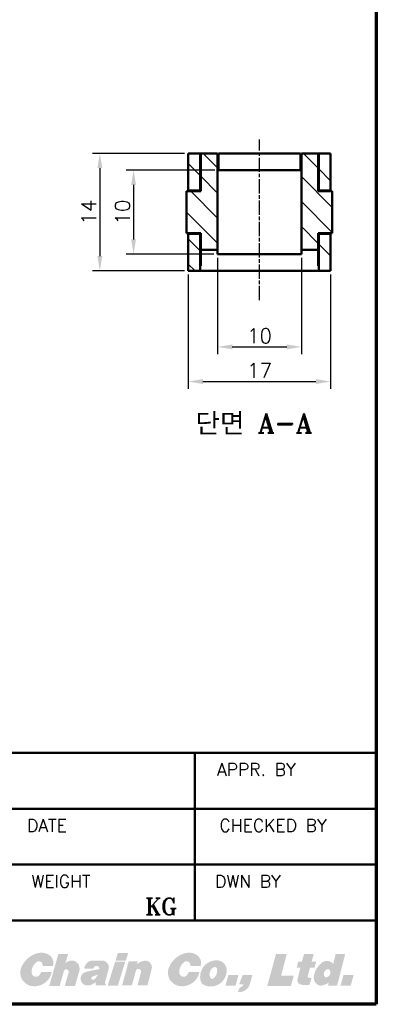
# Model space of a CAD drawing. Header units: millimetres. Extents: x 10 to 277, y 10 to 201.
# Tile 4 of 7: x 234 to 277, y 10 to 127. Entities that reach past the tile are written whole.
import ezdxf

# ---------------------------------------------------------------- set-up
doc = ezdxf.new("R2010")
doc.units = ezdxf.units.MM
doc.header["$LTSCALE"] = 0.3
doc.linetypes.add('CHAIN', pattern=[0.35429999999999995, 0.2362, -0.0295, 0.0591, -0.0295])
doc.layers.add('DIM', color=3, linetype='Continuous')
for name, color, linetype, lineweight in [('경계(ISO)', 7, 'Continuous', 70), ('기호(ISO)', 7, 'Continuous', 25), ('외형선(ISO)', 7, 'Continuous', 50), ('제목(ISO)', 7, 'Continuous', 50), ('중심선(ISO)', 1, 'CHAIN', 25), ('해치 (ISO)', 3, 'Continuous', 18)]:
    doc.layers.add(name, color=color, linetype=linetype, lineweight=lineweight)
doc.styles.get("Standard").update_dxf_attribs({"font": 'romans.shx'})
doc.styles.add('주 문자 (ISO)', font='tahoma.ttf')
doc.styles.add('한신 주석 텍스트', font='RomanT.shx')
doc.dimstyles.new('ISO-25', dxfattribs={"dimscale": 0.7, "dimtxt": 2.5, "dimasz": 2.5, "dimexe": 1.25, "dimexo": 0.625, "dimtad": 1, "dimtxsty": 'Standard', "dimcen": 2.5, "dimclrt": 7, "dimadec": 0, "dimazin": 0, "dimtfac": 1, "dimtmove": 0, "dimatfit": 3, "dimfxl": 1, "dimarcsym": 0})

# ---------------------------------------------------------------- blocks, each defined once
blk = doc.blocks.new('*D358')
at = {"layer": 'Defpoints', "color": 0, "transparency": 16777216}
for p in [(254.2130664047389, 111.5036485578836), (243.6524967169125, 97.50364855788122), (254.2130664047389, 97.50364855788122)]:
    blk.add_point(p, dxfattribs=at)
at = {"layer": 'DIM', "color": 0, "lineweight": -2, "transparency": 16777216}
for p, q in [((253.7755664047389, 111.5036485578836), (242.7774967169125, 111.5036485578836)), ((243.6524967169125, 109.7536485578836), (243.6524967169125, 99.25364855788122)), ((253.7755664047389, 97.50364855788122), (242.7774967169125, 97.50364855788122))]:
    blk.add_line(p, q, dxfattribs=at)
at = {"layer": 'DIM', "color": 0, "transparency": 16777216}
for points in [[(243.3608300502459, 109.7536485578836), (243.9441633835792, 109.7536485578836), (243.6524967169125, 111.5036485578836)], [(243.3608300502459, 99.25364855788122), (243.9441633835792, 99.25364855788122), (243.6524967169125, 97.50364855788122)]]:
    blk.add_solid(points, dxfattribs=at)
at = {"layer": 'DIM', "color": 7, "transparency": 16777216, "insert": (242.3399967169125, 104.5036485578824), "char_height": 1.75, "attachment_point": 5, "rotation": 90}
blk.add_mtext('14', dxfattribs=at)
blk = doc.blocks.new('*D359')
at = {"layer": 'Defpoints', "color": 0, "transparency": 16777216}
for p in [(257.8130664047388, 109.5036460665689), (247.6802452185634, 99.50364649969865), (257.7130664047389, 99.50364649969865)]:
    blk.add_point(p, dxfattribs=at)
at = {"layer": 'DIM', "color": 0, "lineweight": -2, "transparency": 16777216}
for p, q in [((257.3755664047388, 109.5036460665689), (246.8052452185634, 109.5036460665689)), ((247.6802452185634, 107.7536460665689), (247.6802452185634, 101.2536464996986)), ((257.2755664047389, 99.50364649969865), (246.8052452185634, 99.50364649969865))]:
    blk.add_line(p, q, dxfattribs=at)
at = {"layer": 'DIM', "color": 0, "transparency": 16777216}
for points in [[(247.3885785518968, 107.7536460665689), (247.9719118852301, 107.7536460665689), (247.6802452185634, 109.5036460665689)], [(247.3885785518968, 101.2536464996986), (247.9719118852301, 101.2536464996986), (247.6802452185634, 99.50364649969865)]]:
    blk.add_solid(points, dxfattribs=at)
at = {"layer": 'DIM', "color": 7, "transparency": 16777216, "insert": (246.3677452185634, 104.5036462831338), "char_height": 1.75, "attachment_point": 5, "rotation": 90}
blk.add_mtext('10', dxfattribs=at)
blk = doc.blocks.new('*D360')
at = {"layer": 'Defpoints', "color": 0, "transparency": 16777216}
for p in [(254.2130664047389, 97.50364855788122), (271.2130664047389, 97.50364855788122), (271.2130664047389, 84.29303490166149)]:
    blk.add_point(p, dxfattribs=at)
at = {"layer": 'DIM', "color": 0, "lineweight": -2, "transparency": 16777216}
for p, q in [((254.2130664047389, 97.06614855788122), (254.2130664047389, 83.41803490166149)), ((271.2130664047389, 97.06614855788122), (271.2130664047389, 83.41803490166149)), ((255.9630664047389, 84.29303490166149), (269.4630664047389, 84.29303490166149))]:
    blk.add_line(p, q, dxfattribs=at)
at = {"layer": 'DIM', "color": 0, "transparency": 16777216}
for points in [[(255.9630664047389, 84.58470156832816), (255.9630664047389, 84.00136823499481), (254.2130664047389, 84.29303490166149)], [(269.4630664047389, 84.58470156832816), (269.4630664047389, 84.00136823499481), (271.2130664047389, 84.29303490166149)]]:
    blk.add_solid(points, dxfattribs=at)
at = {"layer": 'DIM', "color": 7, "transparency": 16777216, "insert": (262.7130664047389, 85.60553490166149), "char_height": 1.75, "attachment_point": 5}
blk.add_mtext('17', dxfattribs=at)
blk = doc.blocks.new('*D361')
at = {"layer": 'Defpoints', "color": 0, "transparency": 16777216}
for p in [(257.7130664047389, 99.50364649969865), (267.7130664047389, 99.50364649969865), (267.7130664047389, 88.42833263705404)]:
    blk.add_point(p, dxfattribs=at)
at = {"layer": 'DIM', "color": 0, "lineweight": -2, "transparency": 16777216}
for p, q in [((257.7130664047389, 99.06614649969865), (257.7130664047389, 87.55333263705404)), ((267.7130664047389, 99.06614649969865), (267.7130664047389, 87.55333263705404)), ((259.4630664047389, 88.42833263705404), (265.9630664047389, 88.42833263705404))]:
    blk.add_line(p, q, dxfattribs=at)
at = {"layer": 'DIM', "color": 0, "transparency": 16777216}
for points in [[(259.4630664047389, 88.71999930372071), (259.4630664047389, 88.13666597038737), (257.7130664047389, 88.42833263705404)], [(265.9630664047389, 88.71999930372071), (265.9630664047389, 88.13666597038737), (267.7130664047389, 88.42833263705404)]]:
    blk.add_solid(points, dxfattribs=at)
at = {"layer": 'DIM', "color": 7, "transparency": 16777216, "insert": (262.7130664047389, 89.74083263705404), "char_height": 1.75, "attachment_point": 5}
blk.add_mtext('10', dxfattribs=at)

msp = doc.modelspace()

# ---------------------------------------------------------------- hatches: boundary and pattern name
at = {"layer": '해치 (ISO)'}
h = msp.add_hatch(dxfattribs=at)
h.set_pattern_fill('ANSI31', color=256, scale=16.93333333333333, angle=90, style=0)
h.set_pattern_definition([(135, (4.488573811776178, 3.789718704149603), (-1.496709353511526, -1.496709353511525), [])])
h.paths.add_polyline_path([(254.2130664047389, 101.9044411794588), (254.2130664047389, 97.5036485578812), (255.6130664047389, 97.5036485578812), (255.6130664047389, 101.9044411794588)])
h.paths.add_polyline_path([(254.2130664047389, 111.5036485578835), (254.2130664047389, 107.1028558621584), (255.6130664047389, 107.1028558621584), (255.6130664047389, 111.5036485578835)])
h.paths.add_polyline_path([(269.7130664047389, 102.0044728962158), (271.4130664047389, 102.0044728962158), (271.4130664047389, 107.0028241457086), (269.7130664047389, 107.0028241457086), (269.7130664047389, 111.5033541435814), (267.7130664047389, 111.5033541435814), (267.7130664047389, 100.0041064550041), (269.7130664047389, 100.0041064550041)])
h.paths.add_polyline_path([(254.0130664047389, 102.0044728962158), (255.7130664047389, 102.0044728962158), (255.7130664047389, 100.0041064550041), (257.7130664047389, 100.0041064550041), (257.7130664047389, 111.5033541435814), (255.7130664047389, 111.5033541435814), (255.7130664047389, 107.0028241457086), (254.0130664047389, 107.0028241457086)])
h.paths.add_polyline_path([(271.2130664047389, 97.5036485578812), (271.2130664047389, 101.9044411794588), (269.8130664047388, 101.9044411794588), (269.8130664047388, 97.5036485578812)])
h.paths.add_polyline_path([(271.2130664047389, 107.1028558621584), (271.2130664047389, 111.5036485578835), (269.8130664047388, 111.5036485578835), (269.8130664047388, 107.1028558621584)])
h = msp.add_hatch(color=7, dxfattribs=at)
edge = h.paths.add_edge_path()
edge.add_line((236.8441892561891, 14.5607134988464), (238.0365510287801, 14.56071349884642))
edge.add_arc((236.9860171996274, 14.94618051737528), 1.119020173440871, 339.8506555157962, 415.660920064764)
edge.add_arc((236.6735099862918, 14.4887326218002), 1.673023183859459, 55.66092006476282, 102.5505225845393)
edge.add_arc((236.9334071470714, 13.3212849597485), 2.869050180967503, 102.5505225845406, 158.27268457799)
edge.add_arc((235.778404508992, 13.78155429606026), 1.625716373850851, 158.2726845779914, 262.4542726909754)
edge.add_arc((235.8427343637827, 14.26719271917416), 2.115596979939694, 262.4542726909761, 348.8612562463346)
edge.add_line((237.9184782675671, 13.85849010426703), (236.6574939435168, 13.85849010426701))
edge.add_arc((234.9420794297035, 14.6318174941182), 1.881670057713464, 322.4703846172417, 335.73363402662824, ccw=False)
edge.add_arc((236.0264356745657, 13.79887083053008), 0.5143264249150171, 185.5092623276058, 322.4703846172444, ccw=False)
edge.add_arc((236.9251317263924, 13.8855520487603), 1.417193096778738, 120.84471607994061, 185.5092623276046, ccw=False)
edge.add_arc((236.373124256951, 14.80991220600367), 0.340552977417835, 70.46878331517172, 120.8447160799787, ccw=False)
edge.add_arc((236.30591800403, 14.6204557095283), 0.5415764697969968, -6.333282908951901, 70.4687833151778, ccw=False)
h = msp.add_hatch(color=7, dxfattribs=at)
edge = h.paths.add_edge_path()
edge.add_line((237.6172445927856, 12.2010090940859), (238.8572715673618, 12.2010090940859))
edge.add_line((238.8572715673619, 12.2010090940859), (239.3574580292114, 13.95971108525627))
edge.add_arc((239.6402226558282, 13.87929095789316), 0.2939782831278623, -15.87610207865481, 164.1238979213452, ccw=False)
edge.add_line((239.9229872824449, 13.79887083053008), (239.4685448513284, 12.2010090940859))
edge.add_line((239.4685448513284, 12.2010090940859), (240.6911377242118, 12.2010090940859))
edge.add_line((240.6911377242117, 12.2010090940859), (241.1469097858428, 13.80354593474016))
edge.add_arc((240.1251805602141, 14.24219127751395), 1.11190842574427, 336.7653479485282, 365.3220899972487)
edge.add_arc((240.267677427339, 14.2554657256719), 0.9687945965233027, 5.322089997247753, 138.548224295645)
edge.add_line((239.5415531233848, 14.89679751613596), (239.8509571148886, 15.98469064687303))
edge.add_line((239.8509571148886, 15.98469064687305), (238.6933486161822, 15.98469064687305))
edge.add_line((238.6933486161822, 15.98469064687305), (237.6172445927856, 12.2010090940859))
for points in [[(245.5230529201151, 15.21416096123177), (246.7584768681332, 15.21416096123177), (247.0357691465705, 16.11469394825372), (245.8003451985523, 16.11469394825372)], [(263.6461319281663, 12.2010090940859), (266.4692587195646, 12.2010090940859), (266.7969481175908, 13.40171001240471), (265.298971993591, 13.40171001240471), (265.9591705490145, 15.98469064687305), (264.6787557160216, 15.98469064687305)], [(245.8087399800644, 12.2413364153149), (244.5984429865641, 12.2413364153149), (245.4800173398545, 15.10433278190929), (246.6903143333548, 15.10433278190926)], [(258.6559566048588, 12.2413364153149), (259.8662075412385, 12.24133641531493), (260.2067848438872, 13.48926046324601), (258.9965339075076, 13.48926046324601)], [(273.6112500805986, 12.24133641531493), (272.4009991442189, 12.2413364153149), (272.7415764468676, 13.48926046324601), (273.9518273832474, 13.48926046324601)]]:
    msp.add_hatch(color=7, dxfattribs=at).paths.add_polyline_path(points)
h = msp.add_hatch(color=7, dxfattribs=at)
edge = h.paths.add_edge_path()
edge.add_line((254.2874907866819, 13.85849010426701), (255.5484751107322, 13.85849010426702))
edge.add_arc((253.4727312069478, 14.26719271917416), 2.115596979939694, 262.45427269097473, 348.8612562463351, ccw=False)
edge.add_arc((253.4084013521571, 13.78155429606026), 1.625716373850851, 158.2726845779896, 262.4542726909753, ccw=False)
edge.add_arc((254.5634039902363, 13.3212849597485), 2.869050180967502, 102.55052258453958, 158.2726845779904, ccw=False)
edge.add_arc((254.3035068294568, 14.4887326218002), 1.673023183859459, 55.66092006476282, 102.55052258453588, ccw=False)
edge.add_arc((254.6160140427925, 14.94618051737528), 1.119020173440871, -20.149344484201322, 55.660920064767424, ccw=False)
edge.add_line((255.6665478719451, 14.5607134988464), (254.474186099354, 14.56071349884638))
edge.add_arc((253.9359148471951, 14.6204557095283), 0.5415764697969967, 353.6667170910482, 430.4687833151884)
edge.add_arc((254.003121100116, 14.80991220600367), 0.340552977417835, 70.46878331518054, 120.8447160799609)
edge.add_arc((254.5551285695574, 13.8855520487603), 1.417193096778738, 120.8447160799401, 185.5092623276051)
edge.add_arc((253.6564325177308, 13.79887083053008), 0.514326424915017, 185.5092623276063, 322.4703846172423)
edge.add_arc((252.5720762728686, 14.6318174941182), 1.881670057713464, 322.4703846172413, 335.7336340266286)
h = msp.add_hatch(color=7, dxfattribs=at)
edge = h.paths.add_edge_path()
edge.add_line((267.3424591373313, 15.10229737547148), (267.1587064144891, 14.38337770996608))
edge.add_line((267.158706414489, 14.3833777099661), (267.611177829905, 14.3833777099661))
edge.add_line((267.6111778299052, 14.3833777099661), (267.2505827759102, 12.97257480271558))
edge.add_arc((267.7191886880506, 12.8528011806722), 0.4836705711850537, 165.662409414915, 251.3911960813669)
edge.add_arc((268.2090343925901, 14.30760872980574), 2.018732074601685, 251.3911960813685, 270)
edge.add_line((268.2090343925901, 12.28887665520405), (268.6769723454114, 12.28887665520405))
edge.add_line((268.6769723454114, 12.28887665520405), (268.9194354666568, 13.13523324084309))
edge.add_line((268.9194354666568, 13.13523324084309), (268.579595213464, 13.18498898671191))
edge.add_arc((268.5993886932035, 13.3201818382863), 0.136634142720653, 164.7348656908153, 261.6705490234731, ccw=False)
edge.add_line((268.467575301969, 13.35615570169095), (268.7479196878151, 14.38337770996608))
edge.add_line((268.7479196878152, 14.3833777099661), (269.2991897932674, 14.3833777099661))
edge.add_line((269.2991897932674, 14.3833777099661), (269.4829425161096, 15.1022973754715))
edge.add_line((269.4829425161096, 15.10229737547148), (268.9456068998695, 15.10229737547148))
edge.add_line((268.9456068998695, 15.10229737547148), (269.186425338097, 15.98469064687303))
edge.add_line((269.186425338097, 15.98469064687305), (268.0280533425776, 15.98469064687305))
edge.add_line((268.0280533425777, 15.98469064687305), (267.7872349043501, 15.10229737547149))
edge.add_line((267.78723490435, 15.10229737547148), (267.3424591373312, 15.10229737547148))
h = msp.add_hatch(color=7, dxfattribs=at)
edge = h.paths.add_edge_path(flags=0)
edge.add_arc((270.8867065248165, 13.94386601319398), 0.2527126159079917, 27.34228327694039, 108.5514228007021)
edge.add_arc((270.9988412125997, 13.60972767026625), 0.6051649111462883, 108.5514228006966, 206.0994410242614)
edge.add_arc((270.6591426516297, 13.4433151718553), 0.2268948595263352, 206.0994410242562, 280.5532295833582)
edge.add_arc((270.5940790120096, 13.79255610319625), 0.5821447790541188, 280.5532295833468, 387.3422832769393)
edge = h.paths.add_edge_path()
edge.add_line((270.906640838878, 12.2413364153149), (271.9864352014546, 12.24133641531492))
edge.add_line((271.9864352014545, 12.24133641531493), (272.9505373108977, 16.00620434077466))
edge.add_line((272.9505373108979, 16.00620434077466), (271.8032558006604, 16.00620434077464))
edge.add_line((271.8032558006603, 16.00620434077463), (271.5183551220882, 14.80991220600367))
edge.add_arc((270.7696294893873, 14.25145194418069), 0.9340599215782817, 36.7185598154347, 127.3581428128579)
edge.add_arc((271.823499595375, 12.87095808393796), 2.670840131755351, 127.3581428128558, 167.6690583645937)
edge.add_arc((270.2592604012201, 13.21290238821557), 1.069662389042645, 167.6690583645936, 229.9230846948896)
edge.add_arc((270.0207921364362, 12.92948053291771), 0.6992638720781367, 229.9230846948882, 280.231560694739)
edge.add_arc((269.7888469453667, 14.21451589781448), 2.005064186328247, 280.2315606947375, 306.9859048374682)
edge.add_line((270.9951307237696, 12.6129036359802), (270.906640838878, 12.24133641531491))
h = msp.add_hatch(color=7, dxfattribs=at)
edge = h.paths.add_edge_path(flags=0)
edge.add_arc((242.2089517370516, 13.97900571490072), 1.271721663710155, 306.1770774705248, 339.9442206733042)
edge.add_line((243.4035551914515, 13.5428880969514), (242.7678011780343, 13.31253531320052))
edge.add_arc((242.8379958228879, 13.1188040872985), 0.2060560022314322, 109.9169737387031, 306.1770774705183)
edge = h.paths.add_edge_path()
edge.add_arc((243.9164603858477, 14.41172104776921), 0.8100639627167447, 345.0000000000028, 450)
edge.add_line((243.9164603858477, 15.22178501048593), (242.8431481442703, 15.22178501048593))
edge.add_arc((242.8431481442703, 14.17061865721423), 1.051166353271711, 90, 175.5251169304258)
edge.add_line((241.7951861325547, 14.25263282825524), (242.8823113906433, 14.25263282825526))
edge.add_arc((243.2473726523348, 14.21184747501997), 0.3673325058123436, 22.510015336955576, 173.6252393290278, ccw=False)
edge.add_arc((243.4642829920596, 14.30173910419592), 0.1325334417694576, -81.62602272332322, 22.51001533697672, ccw=False)
edge.add_arc((245.3004492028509, 1.828046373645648), 12.47557968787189, 98.3739772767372, 105.54587444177)
edge.add_arc((242.1776163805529, 13.05370795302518), 0.8236458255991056, 105.5458744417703, 281.2817095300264)
edge.add_arc((242.0038015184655, 13.92501383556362), 1.712119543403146, 281.2817095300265, 311.9634611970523)
edge.add_line((243.1486214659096, 12.65193072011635), (243.1486214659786, 12.26331657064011))
edge.add_line((243.1486214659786, 12.2633165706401), (244.3313515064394, 12.2633165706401))
edge.add_line((244.3313515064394, 12.2633165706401), (244.3737747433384, 12.42164224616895))
edge.add_arc((244.4117533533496, 12.56338034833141), 0.1467380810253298, 165.0000000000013, 254.9999999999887, ccw=False)
edge.add_line((244.2700152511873, 12.60135895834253), (244.698922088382, 14.20206106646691))
h = msp.add_hatch(color=7, dxfattribs=at)
edge = h.paths.add_edge_path()
edge.add_line((247.0948038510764, 15.11891811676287), (248.1671623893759, 15.11891811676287))
edge.add_line((248.1671623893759, 15.11891811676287), (248.0991960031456, 14.80174166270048))
edge.add_arc((249.3634354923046, 13.19083794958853), 2.04775786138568, 102.67578741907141, 128.124872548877, ccw=False)
edge.add_arc((249.0861443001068, 14.42370503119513), 0.7840919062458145, -14.33759058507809, 102.67578741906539, ccw=False)
edge.add_line((249.845814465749, 14.22953665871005), (249.3453571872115, 12.27153258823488))
edge.add_line((249.3453571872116, 12.27153258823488), (248.1470640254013, 12.27153258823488))
edge.add_line((248.1470640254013, 12.27153258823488), (248.5880729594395, 13.88745252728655))
edge.add_arc((248.2643891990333, 13.91239281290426), 0.3246431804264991, 355.5939858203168, 524.7348656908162)
edge.add_line((247.9512001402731, 13.99786683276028), (247.4800574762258, 12.27153258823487))
edge.add_line((247.4800574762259, 12.27153258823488), (246.3177093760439, 12.27153258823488))
edge.add_line((246.3177093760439, 12.27153258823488), (247.0948038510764, 15.11891811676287))
h = msp.add_hatch(color=7, dxfattribs=at)
edge = h.paths.add_edge_path(flags=0)
edge.add_arc((257.0698853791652, 13.27044265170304), 0.2425518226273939, 206.8671796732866, 308.4014125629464)
edge.add_arc((256.4895581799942, 14.00259627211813), 1.176804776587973, 308.4014125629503, 371.1188355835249)
edge.add_arc((257.3772664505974, 14.17706079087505), 0.2721148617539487, 11.11883558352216, 118.2068095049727)
edge.add_arc((257.6939574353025, 13.58660311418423), 0.9421398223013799, 118.2068095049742, 206.8671796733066)
edge = h.paths.add_edge_path()
edge.add_arc((256.397317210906, 12.97266680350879), 0.7328839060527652, 193.9185153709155, 245.2402045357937)
edge.add_arc((256.8896615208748, 14.04016411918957), 1.90844906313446, 245.2402045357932, 361.4115331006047)
edge.add_arc((257.607084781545, 14.05784206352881), 1.190808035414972, 1.411533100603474, 89.82538728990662)
edge.add_arc((257.6046894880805, 13.27187533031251), 1.976778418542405, 89.82538728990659, 193.9185153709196)
h = msp.add_hatch(color=7, dxfattribs=at)
edge = h.paths.add_edge_path()
edge.add_line((260.6958686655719, 13.47806635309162), (261.8577909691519, 13.47806635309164))
edge.add_line((261.8577909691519, 13.47806635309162), (261.5752083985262, 12.44264331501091))
edge.add_arc((260.2707883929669, 12.79863921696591), 1.352125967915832, 264.33877723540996, 344.73486569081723, ccw=False)
edge.add_line((260.1374061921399, 11.45310816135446), (260.3351284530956, 11.98036753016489))
edge.add_arc((260.1893300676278, 12.64482328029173), 0.6802636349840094, 282.3760056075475, 338.4014193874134)
edge.add_line((260.8218294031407, 12.39441720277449), (260.289500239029, 12.39441720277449))
edge.add_line((260.2895002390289, 12.39441720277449), (260.6958686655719, 13.47806635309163))

# ---------------------------------------------------------------- linework, layer by layer
at = {"layer": '경계(ISO)'}
for p, q in [((276.6666662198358, 194.6666663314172), (276.6666662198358, 9.999999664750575)), ((276.6666662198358, 9.999999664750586), (9.999999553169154, 9.999999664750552))]:
    msp.add_line(p, q, dxfattribs=at)
at = {"layer": '외형선(ISO)'}
for p, q in [((254.2130664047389, 111.5036485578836), (254.2130664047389, 107.1028558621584)), ((255.6130664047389, 111.5036485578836), (254.2130664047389, 111.5036485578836)), ((255.6130664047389, 107.1028558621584), (255.6130664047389, 111.5036485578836)), ((255.7130664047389, 111.5036464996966), (255.6130664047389, 111.5036464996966)), ((255.6130664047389, 110.9098934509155), (255.7130664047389, 110.9098934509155)), ((257.7130664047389, 111.503648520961), (255.7130664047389, 111.503648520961)), ((255.7130664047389, 111.5036485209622), (255.7130664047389, 111.5033541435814)), ((257.7130664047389, 111.5033541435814), (255.7130664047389, 111.5033541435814)), ((255.7130664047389, 111.5033541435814), (255.7130664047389, 107.0028241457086)), ((257.7130664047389, 111.5033541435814), (257.7130664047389, 111.5036485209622)), ((257.7130664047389, 100.0041064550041), (257.7130664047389, 111.5033541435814)), ((257.8130664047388, 111.5036460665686), (267.6130664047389, 111.5036460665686)), ((257.8130664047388, 111.5036460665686), (257.8130664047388, 109.5036460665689)), ((267.6130664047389, 111.5036460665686), (267.6130664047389, 109.5036460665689)), ((267.7130664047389, 111.503648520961), (269.7130664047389, 111.503648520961)), ((267.7130664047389, 111.5033541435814), (267.7130664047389, 111.5036485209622)), ((269.7130664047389, 111.5033541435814), (267.7130664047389, 111.5033541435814)), ((267.7130664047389, 111.5033541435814), (267.7130664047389, 100.0041064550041)), ((269.7130664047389, 111.5036485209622), (269.7130664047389, 111.5033541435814)), ((269.7130664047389, 111.5036464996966), (269.8130664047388, 111.5036464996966)), ((269.7130664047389, 107.0028241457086), (269.7130664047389, 111.5033541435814)), ((269.8130664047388, 110.9098934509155), (269.7130664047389, 110.9098934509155)), ((269.8130664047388, 111.5036485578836), (269.8130664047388, 107.1028558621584)), ((271.2130664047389, 111.5036485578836), (269.8130664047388, 111.5036485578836)), ((271.2130664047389, 107.1028558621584), (271.2130664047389, 111.5036485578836)), ((255.7130664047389, 109.8821096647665), (255.6130664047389, 109.8821096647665)), ((257.8130664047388, 109.5036460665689), (267.6130664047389, 109.5036460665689)), ((269.8130664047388, 109.8821096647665), (269.7130664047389, 109.8821096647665)), ((254.0130664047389, 107.0036485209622), (254.0130664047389, 107.0028241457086)), ((254.0130664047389, 107.0036485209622), (255.7130664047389, 107.0036485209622)), ((255.7130664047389, 107.0028241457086), (254.0130664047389, 107.0028241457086)), ((254.0130664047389, 107.0028241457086), (254.0130664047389, 102.0044728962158)), ((254.2130664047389, 107.1028558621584), (255.6130664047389, 107.1028558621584)), ((254.2130664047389, 107.1028558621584), (254.2130664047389, 107.0036485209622)), ((255.6130664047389, 107.0036485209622), (255.6130664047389, 107.1028558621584)), ((269.7130664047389, 107.0036485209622), (271.4130664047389, 107.0036485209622)), ((271.4130664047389, 107.0028241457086), (269.7130664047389, 107.0028241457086)), ((269.8130664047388, 107.1028558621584), (271.2130664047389, 107.1028558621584)), ((269.8130664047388, 107.0036485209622), (269.8130664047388, 107.1028558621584)), ((271.2130664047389, 107.1028558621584), (271.2130664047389, 107.0036485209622)), ((271.4130664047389, 107.0036485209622), (271.4130664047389, 107.0028241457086)), ((271.4130664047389, 102.0044728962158), (271.4130664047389, 107.0028241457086)), ((254.0130664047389, 102.0044728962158), (255.7130664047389, 102.0044728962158)), ((254.0130664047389, 102.0044728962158), (254.0130664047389, 102.0036485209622)), ((254.0130664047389, 102.0036485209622), (255.7130664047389, 102.0036485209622)), ((254.2130664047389, 102.0036485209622), (254.2130664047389, 101.9044411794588)), ((254.2130664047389, 101.9044411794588), (254.2130664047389, 97.50364855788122)), ((255.6130664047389, 101.9044411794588), (254.2130664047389, 101.9044411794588)), ((255.6130664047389, 101.9044411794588), (255.6130664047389, 102.0036485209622)), ((255.6130664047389, 97.50364855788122), (255.6130664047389, 101.9044411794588)), ((255.7130664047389, 102.0044728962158), (255.7130664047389, 100.0041064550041)), ((269.7130664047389, 102.0044728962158), (271.4130664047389, 102.0044728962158)), ((269.7130664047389, 100.0041064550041), (269.7130664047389, 102.0044728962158)), ((269.7130664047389, 102.0036485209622), (271.4130664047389, 102.0036485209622)), ((269.8130664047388, 101.9044411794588), (269.8130664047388, 102.0036485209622)), ((271.2130664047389, 101.9044411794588), (269.8130664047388, 101.9044411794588)), ((269.8130664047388, 101.9044411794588), (269.8130664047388, 97.50364855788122)), ((271.2130664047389, 102.0036485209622), (271.2130664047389, 101.9044411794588)), ((271.2130664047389, 97.50364855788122), (271.2130664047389, 101.9044411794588)), ((271.4130664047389, 102.0044728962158), (271.4130664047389, 102.0036485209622)), ((255.7130664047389, 100.0041064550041), (257.7130664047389, 100.0041064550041)), ((255.7130664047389, 100.0036485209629), (255.7130664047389, 100.0041064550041)), ((255.7130664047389, 100.0036485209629), (257.7130664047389, 100.0036485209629)), ((255.7130664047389, 100.0036464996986), (255.7130664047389, 98.09739954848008)), ((257.7130664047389, 100.0041064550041), (257.7130664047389, 100.0036485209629)), ((257.7130664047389, 99.50364649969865), (257.7130664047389, 100.0036464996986)), ((267.7130664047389, 100.0041064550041), (269.7130664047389, 100.0041064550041)), ((267.7130664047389, 100.0041064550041), (267.7130664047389, 100.0036485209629)), ((269.7130664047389, 100.0036485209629), (267.7130664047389, 100.0036485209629)), ((267.7130664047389, 99.50364649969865), (267.7130664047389, 100.0036464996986)), ((269.7130664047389, 100.0036485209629), (269.7130664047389, 100.0041064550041)), ((269.7130664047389, 100.0036464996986), (269.7130664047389, 98.09739954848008)), ((255.6130664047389, 99.12518737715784), (255.7130664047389, 99.12518737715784)), ((257.7130664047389, 99.50364649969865), (267.7130664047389, 99.50364649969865)), ((269.7130664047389, 99.12518737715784), (269.8130664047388, 99.12518737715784)), ((254.2130664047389, 97.50364855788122), (255.6130664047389, 97.50364855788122)), ((255.7130664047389, 98.09739954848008), (255.6130664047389, 98.09739954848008)), ((255.6130664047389, 97.50364649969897), (269.8130664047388, 97.50364649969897)), ((269.7130664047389, 98.09739954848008), (269.8130664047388, 98.09739954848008)), ((269.8130664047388, 97.50364855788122), (271.2130664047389, 97.50364855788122))]:
    msp.add_line(p, q, dxfattribs=at)
at = {"layer": '제목(ISO)'}
for p, q in [((189.9999995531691, 39.99999966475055), (276.6666662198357, 39.9999996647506)), ((254.9999995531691, 39.99999966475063), (254.9999995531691, 19.99999966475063)), ((276.6666662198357, 39.9999996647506), (276.6666662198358, 9.99999966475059)), ((189.9999995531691, 33.33333299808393), (276.6666662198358, 33.33333299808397)), ((189.9999995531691, 26.66666633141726), (276.6666662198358, 26.66666633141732)), ((189.9999995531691, 19.9999996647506), (276.6666662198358, 19.99999966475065)), ((276.6666662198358, 9.99999966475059), (189.9999995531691, 9.999999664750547))]:
    msp.add_line(p, q, dxfattribs=at)
at = {"layer": '중심선(ISO)', "linetype": 'CHAIN', "ltscale": 23.99096870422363}
msp.add_line((262.7130664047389, 93.99222717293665), (262.7130664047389, 113.170020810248), dxfattribs=at)

# ---------------------------------------------------------------- texts
at = {"layer": '기호(ISO)', "color": 2, "insert": (255.0606810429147, 77.97571996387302), "char_height": 2.333333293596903, "attachment_point": 7, "style": '한신 주석 텍스트'}
msp.add_mtext('단면 A-A', dxfattribs=at)
at = {"layer": '제목(ISO)', "attachment_point": 5, "style": '주 문자 (ISO)'}
for s, insert, char_height in [('{\\fRomanT|b0|i0|c0|p2;APPR. BY}', (262.3333328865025, 37.9999996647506), 1.5), ('{\\fRomanT|b0|i0|c0|p2;DATE}', (237.3333328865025, 31.33333299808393), 1.5), ('{\\fRomanT|b0|i0|c0|p2;CHECKED BY}', (264.3333328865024, 31.33333299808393), 1.5), ('{\\fRomanT|b0|i0|c0|p2;WEIGHT}', (238.9999995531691, 24.66666633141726), 1.5), ('{\\fRomanT|b0|i0|c0|p2;DWN BY}', (261.3333328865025, 24.66666633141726), 1.5), ('{\\fRomanT|b0|i0|c0|p2;KG}', (250.9999995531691, 21.66666633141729), 2)]:
    msp.add_mtext(s, dxfattribs=dict(at, insert=insert, char_height=char_height))

# ---------------------------------------------------------------- dimensions: what is measured, and where the dimension line sits
at = {"layer": 'DIM'}
for base, p1, p2, picture, middle in [((243.6524967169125, 97.50364855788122), (254.2130664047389, 111.5036485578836), (254.2130664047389, 97.50364855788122), '*D358', (242.3399967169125, 104.5036485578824)), ((247.6802452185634, 99.50364649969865), (257.8130664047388, 109.5036460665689), (257.7130664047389, 99.50364649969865), '*D359', (246.3677452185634, 104.5036462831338))]:
    dim = msp.add_linear_dim(base=base, p1=p1, p2=p2, angle=90, dimstyle='ISO-25', dxfattribs=at)
    dim.commit()
    dim.dimension.update_dxf_attribs({"geometry": picture, "text_midpoint": middle})
for base, p1, p2, picture, middle in [((267.7130664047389, 88.42833263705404), (257.7130664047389, 99.50364649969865), (267.7130664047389, 99.50364649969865), '*D361', (262.7130664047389, 89.74083263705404)), ((271.2130664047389, 84.29303490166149), (254.2130664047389, 97.50364855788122), (271.2130664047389, 97.50364855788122), '*D360', (262.7130664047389, 85.60553490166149))]:
    dim = msp.add_linear_dim(base=base, p1=p1, p2=p2, dimstyle='ISO-25', dxfattribs=at)
    dim.commit()
    dim.dimension.update_dxf_attribs({"geometry": picture, "text_midpoint": middle})

doc.saveas('drawing.dxf')
